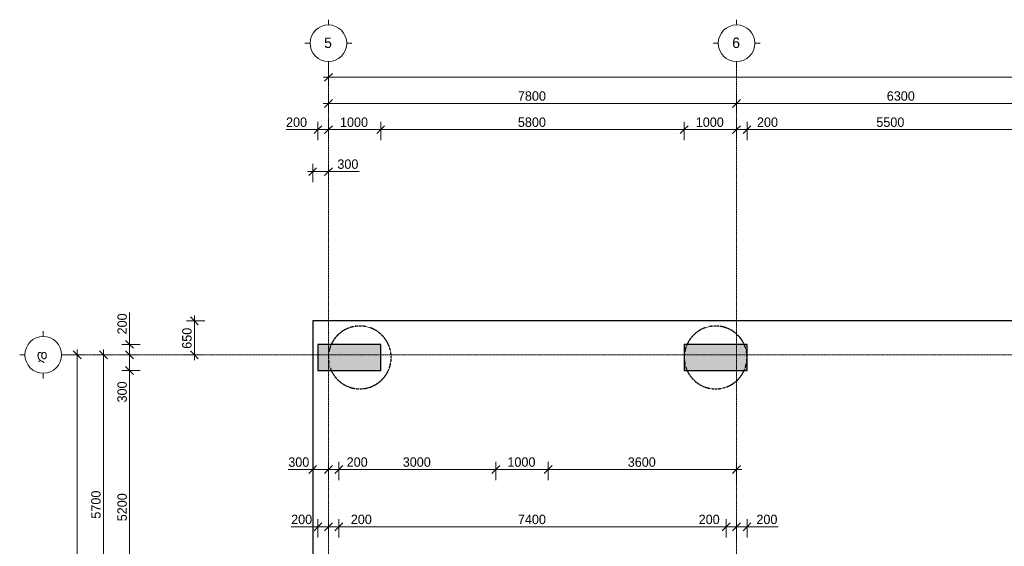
# Model space of a CAD drawing. Header units: millimetres. Extents: x -48420 to 597591, y -12038 to 48020.
# Tile 5 of 13: x -5900 to 12917, y 13743 to 23800. Entities that reach past the tile are written whole.
import ezdxf

# ---------------------------------------------------------------- set-up
doc = ezdxf.new("R2010")
doc.units = ezdxf.units.MM
doc.linetypes.add('StructuralPlan-B01$0$Grid Line', pattern=[22.225, 12.7, -3.175, 3.175, -3.175])
doc.linetypes.add('StructuralPlan-B01$0$Hidden 1_5', pattern=[2.2, 1.5, -0.7])
for name, color, linetype, lineweight in [('S - LINE', 7, 'Continuous', 15), ('StructuralPlan-B01$0$A-010-D_DIM', 7, 'Continuous', 5), ('StructuralPlan-B01$0$A-010-D_DIM-100', 7, 'Continuous', 5), ('StructuralPlan-B01$0$S-160-M_FOUND', 7, 'Continuous', 30), ('StructuralPlan-B01$0$S-280-M_COLUMN', 7, 'Continuous', 30), ('StructuralPlan-B01$0$S-280-M_COLUMN main', 7, 'Continuous', 30), ('StructuralPlan-B01$0$S-280-MH_COLUMN hid lin', 7, 'StructuralPlan-B01$0$Hidden 1_5', 30), ('StructuralPlan-B01$0$Z-030-M_GRID', 7, 'Continuous', 5), ('StructuralPlan-B01$0$Z-033_T_GRIDREF', 7, 'Continuous', 5)]:
    doc.layers.add(name, color=color, linetype=linetype, lineweight=lineweight)
doc.styles.add('StructuralPlan-B01$0$Cubicon', font='Cubicon.ttf', dxfattribs={"height": 200})
doc.styles.add('StructuralPlan-B01$0$Cubicon_1', font='Cubicon.ttf', dxfattribs={"height": 200})
doc.styles.add('StructuralPlan-B01$0$Cubicon_2', font='Cubicon.ttf', dxfattribs={"height": 180})
doc.dimstyles.new('StructuralPlan-B01$0$CUB_DIM_1_8', dxfattribs={"dimscale": 304.8, "dimtxt": 181.601257, "dimasz": 0.492126, "dimexe": 0.492126, "dimexo": 0.0625, "dimgap": 0, "dimtad": 1, "dimdec": 0, "dimzin": 0, "dimdsep": 46, "dimtxsty": 'StructuralPlan-B01$0$Cubicon_2', "dimblk1": 'StructuralPlan-B01$0$_Oblique', "dimblk2": 'StructuralPlan-B01$0$_Oblique', "dimsah": 1, "dimcen": 0.09, "dimdle": 0.328084, "dimazin": 0, "dimtfac": 1, "dimtdec": 4, "dimtix": 1, "dimtmove": 0, "dimatfit": 3, "dimfxl": 0.656168, "dimfxlon": 1, "dimtvp": 1, "dimtolj": 1, "dimtzin": 0, "dimarcsym": 2})
doc.dimstyles.new('StructuralPlan-B01$0$CUB_DIM_1_8_1', dxfattribs={"dimscale": 304.8, "dimtxt": 181.601257, "dimasz": 0.492126, "dimexe": 0.492126, "dimexo": 0.0625, "dimgap": 0, "dimtad": 1, "dimdec": 0, "dimzin": 0, "dimdsep": 46, "dimtxsty": 'StructuralPlan-B01$0$Cubicon_2', "dimblk1": 'StructuralPlan-B01$0$_Oblique', "dimblk2": 'StructuralPlan-B01$0$_Oblique', "dimsah": 1, "dimcen": 0.09, "dimdle": 0.328084, "dimazin": 0, "dimtfac": 1, "dimtdec": 4, "dimtix": 1, "dimtmove": 1, "dimatfit": 3, "dimfxl": 0.656168, "dimfxlon": 1, "dimtvp": 1, "dimtolj": 1, "dimtzin": 0, "dimarcsym": 2})

# ---------------------------------------------------------------- blocks, each defined once
blk = doc.blocks.new('StructuralPlan-B01$0$Grid - 00_CUB_ღერძის თავი-752507-B01')
at = {"layer": 'StructuralPlan-B01$0$Z-033_T_GRIDREF'}
for p, q in [((0, 3.5), (0, 4.5)), ((-3.5, 0), (-4.5, 0)), ((3.5, 0), (4.5, 0)), ((0, -3.5), (0, -4.5))]:
    blk.add_line(p, q, dxfattribs=at)
blk.add_circle((0, 0), 3.5, dxfattribs=at)
blk = doc.blocks.new('StructuralPlan-B01$0$DIMBLOCK28-B01')
at = {"layer": 'StructuralPlan-B01$0$A-010-D_DIM-100', "transparency": 16777216}
for p, q in [((0, 22700), (0, 22900)), ((0, 22700), (75, 22775)), ((40600, 22700), (40600, 22900)), ((40600, 22700), (40675, 22775)), ((-100, 22700), (40700, 22700)), ((0, 22700), (-75, 22625)), ((0, 22700), (0, 22550)), ((40600, 22700), (40525, 22625)), ((40600, 22700), (40600, 22550))]:
    blk.add_line(p, q, dxfattribs=at)
at = {"layer": 'StructuralPlan-B01$0$A-010-D_DIM-100', "color": 0, "transparency": 16777216, "insert": (19951, 22933), "char_height": 180, "width": 838.16, "attachment_point": 1, "line_spacing_factor": 0.931288, "style": 'StructuralPlan-B01$0$Cubicon_2'}
blk.add_mtext('40600', dxfattribs=at)
blk = doc.blocks.new('StructuralPlan-B01$0$_Oblique')
at = {"color": 0, "linetype": 'ByBlock', "lineweight": -2}
blk.add_line((-0.5, -0.5), (0.5, 0.5), dxfattribs=at)
blk = doc.blocks.new('StructuralPlan-B01$0$DIMBLOCK29-B01')
at = {"layer": 'StructuralPlan-B01$0$A-010-D_DIM-100', "transparency": 16777216}
for p, q in [((0, 22200), (0, 22400)), ((7800, 22200), (7800, 22400)), ((0, 22200), (75, 22275)), ((7800, 22200), (7875, 22275)), ((-100, 22200), (7800, 22200)), ((0, 22200), (-75, 22125)), ((0, 22200), (0, 22050)), ((7800, 22200), (7725, 22125)), ((7800, 22200), (7800, 22050))]:
    blk.add_line(p, q, dxfattribs=at)
at = {"layer": 'StructuralPlan-B01$0$A-010-D_DIM-100', "color": 0, "transparency": 16777216, "insert": (3621, 22433), "char_height": 180, "width": 670.53, "attachment_point": 1, "line_spacing_factor": 0.931288, "style": 'StructuralPlan-B01$0$Cubicon_2'}
blk.add_mtext('7800', dxfattribs=at)
blk = doc.blocks.new('StructuralPlan-B01$0$DIMBLOCK30-B01')
at = {"layer": 'StructuralPlan-B01$0$A-010-D_DIM-100', "transparency": 16777216}
for p, q in [((7800, 22200), (7800, 22400)), ((14100, 22200), (14100, 22400)), ((7800, 22200), (7875, 22275)), ((14100, 22200), (14175, 22275)), ((7800, 22200), (7725, 22125)), ((7800, 22200), (14100, 22200)), ((7800, 22200), (7800, 22050)), ((14100, 22200), (14025, 22125)), ((14100, 22200), (14100, 22050))]:
    blk.add_line(p, q, dxfattribs=at)
at = {"layer": 'StructuralPlan-B01$0$A-010-D_DIM-100', "color": 0, "transparency": 16777216, "insert": (10671, 22433), "char_height": 180, "width": 670.53, "attachment_point": 1, "line_spacing_factor": 0.931288, "style": 'StructuralPlan-B01$0$Cubicon_2'}
blk.add_mtext('6300', dxfattribs=at)
blk = doc.blocks.new('StructuralPlan-B01$0$DIMBLOCK35-B01')
at = {"layer": 'StructuralPlan-B01$0$A-010-D_DIM-100', "transparency": 16777216}
for p, q in [((-200, 21700), (-200, 21850)), ((0, 21700), (0, 21900)), ((-810, 21700), (-290, 21700)), ((-300, 21700), (0, 21700)), ((-290, 21700), (-100, 21700)), ((-200, 21700), (-275, 21625)), ((-200, 21700), (-125, 21775)), ((-200, 21700), (-200, 21500)), ((0, 21700), (-75, 21625)), ((0, 21700), (75, 21775)), ((0, 21700), (0, 21550))]:
    blk.add_line(p, q, dxfattribs=at)
at = {"layer": 'StructuralPlan-B01$0$A-010-D_DIM-100', "color": 0, "transparency": 16777216, "insert": (-810, 21933), "char_height": 180, "width": 502.9, "attachment_point": 1, "line_spacing_factor": 0.931288, "style": 'StructuralPlan-B01$0$Cubicon_2'}
blk.add_mtext('200', dxfattribs=at)
blk = doc.blocks.new('StructuralPlan-B01$0$DIMBLOCK36-B01')
at = {"layer": 'StructuralPlan-B01$0$A-010-D_DIM-100', "transparency": 16777216}
for p, q in [((0, 21700), (0, 21900)), ((1000, 21700), (1000, 21850)), ((0, 21700), (-75, 21625)), ((0, 21700), (75, 21775)), ((0, 21700), (1000, 21700)), ((0, 21700), (0, 21550)), ((1000, 21700), (925, 21625)), ((1000, 21700), (1075, 21775)), ((1000, 21700), (1000, 21500))]:
    blk.add_line(p, q, dxfattribs=at)
at = {"layer": 'StructuralPlan-B01$0$A-010-D_DIM-100', "color": 0, "transparency": 16777216, "insert": (221, 21933), "char_height": 180, "width": 670.53, "attachment_point": 1, "line_spacing_factor": 0.931288, "style": 'StructuralPlan-B01$0$Cubicon_2'}
blk.add_mtext('1000', dxfattribs=at)
blk = doc.blocks.new('StructuralPlan-B01$0$DIMBLOCK37-B01')
at = {"layer": 'StructuralPlan-B01$0$A-010-D_DIM-100', "transparency": 16777216}
for p, q in [((1000, 21700), (1000, 21850)), ((6800, 21700), (6800, 21850)), ((1000, 21700), (925, 21625)), ((1000, 21700), (1075, 21775)), ((1000, 21700), (6800, 21700)), ((1000, 21700), (1000, 21500)), ((6800, 21700), (6725, 21625)), ((6800, 21700), (6875, 21775)), ((6800, 21700), (6800, 21500))]:
    blk.add_line(p, q, dxfattribs=at)
at = {"layer": 'StructuralPlan-B01$0$A-010-D_DIM-100', "color": 0, "transparency": 16777216, "insert": (3621, 21933), "char_height": 180, "width": 670.53, "attachment_point": 1, "line_spacing_factor": 0.931288, "style": 'StructuralPlan-B01$0$Cubicon_2'}
blk.add_mtext('5800', dxfattribs=at)
blk = doc.blocks.new('StructuralPlan-B01$0$DIMBLOCK38-B01')
at = {"layer": 'StructuralPlan-B01$0$A-010-D_DIM-100', "transparency": 16777216}
for p, q in [((6800, 21700), (6800, 21850)), ((7800, 21700), (7800, 21900)), ((6800, 21700), (6725, 21625)), ((6800, 21700), (6875, 21775)), ((6800, 21700), (7800, 21700)), ((6800, 21700), (6800, 21500)), ((7800, 21700), (7725, 21625)), ((7800, 21700), (7875, 21775)), ((7800, 21700), (7800, 21550))]:
    blk.add_line(p, q, dxfattribs=at)
at = {"layer": 'StructuralPlan-B01$0$A-010-D_DIM-100', "color": 0, "transparency": 16777216, "insert": (7021, 21933), "char_height": 180, "width": 670.53, "attachment_point": 1, "line_spacing_factor": 0.931288, "style": 'StructuralPlan-B01$0$Cubicon_2'}
blk.add_mtext('1000', dxfattribs=at)
blk = doc.blocks.new('StructuralPlan-B01$0$DIMBLOCK39-B01')
at = {"layer": 'StructuralPlan-B01$0$A-010-D_DIM-100', "transparency": 16777216}
for p, q in [((7800, 21700), (7800, 21900)), ((8000, 21700), (8000, 21850)), ((7800, 21700), (7725, 21625)), ((7800, 21700), (7875, 21775)), ((7800, 21700), (8000, 21700)), ((7800, 21700), (7800, 21550)), ((8090, 21700), (7900, 21700)), ((8000, 21700), (7925, 21625)), ((8000, 21700), (8075, 21775)), ((8000, 21700), (8000, 21500)), ((8610, 21700), (8090, 21700))]:
    blk.add_line(p, q, dxfattribs=at)
at = {"layer": 'StructuralPlan-B01$0$A-010-D_DIM-100', "color": 0, "transparency": 16777216, "insert": (8190, 21933), "char_height": 180, "width": 502.9, "attachment_point": 1, "line_spacing_factor": 0.931288, "style": 'StructuralPlan-B01$0$Cubicon_2'}
blk.add_mtext('200', dxfattribs=at)
blk = doc.blocks.new('StructuralPlan-B01$0$DIMBLOCK40-B01')
at = {"layer": 'StructuralPlan-B01$0$A-010-D_DIM-100', "transparency": 16777216}
for p, q in [((8000, 21700), (8000, 21850)), ((13500, 21700), (13500, 21850)), ((8000, 21700), (7925, 21625)), ((8000, 21700), (8075, 21775)), ((8000, 21700), (13500, 21700)), ((8000, 21700), (8000, 21500)), ((13500, 21700), (13425, 21625)), ((13500, 21700), (13575, 21775)), ((13500, 21700), (13500, 21500))]:
    blk.add_line(p, q, dxfattribs=at)
at = {"layer": 'StructuralPlan-B01$0$A-010-D_DIM-100', "color": 0, "transparency": 16777216, "insert": (10471, 21933), "char_height": 180, "width": 670.53, "attachment_point": 1, "line_spacing_factor": 0.931288, "style": 'StructuralPlan-B01$0$Cubicon_2'}
blk.add_mtext('5500', dxfattribs=at)
blk = doc.blocks.new('StructuralPlan-B01$0$DIMBLOCK55-B01')
at = {"layer": 'StructuralPlan-B01$0$A-010-D_DIM-100', "transparency": 16777216}
for p, q in [((-4800, -100), (-4800, 17500)), ((-4800, 17400), (-5000, 17400)), ((-4800, 17400), (-4875, 17475)), ((-4800, 17400), (-4725, 17325)), ((-4800, 17400), (-4650, 17400)), ((-4800, 0), (-4875, 75)), ((-4800, 0), (-5000, 0)), ((-4800, 0), (-4725, -75)), ((-4800, 0), (-4650, 0))]:
    blk.add_line(p, q, dxfattribs=at)
at = {"layer": 'StructuralPlan-B01$0$A-010-D_DIM-100', "color": 0, "transparency": 16777216, "insert": (-5033, 8351), "char_height": 180, "width": 838.16, "attachment_point": 1, "rotation": 90, "line_spacing_factor": 0.931288, "style": 'StructuralPlan-B01$0$Cubicon_2'}
blk.add_mtext('17400', dxfattribs=at)
blk = doc.blocks.new('StructuralPlan-B01$0$DIMBLOCK58-B01')
at = {"layer": 'StructuralPlan-B01$0$A-010-D_DIM-100', "transparency": 16777216}
for p, q in [((-4300, 11700), (-4300, 17500)), ((-4300, 17400), (-4500, 17400)), ((-4300, 17400), (-4375, 17475)), ((-4300, 17400), (-4225, 17325)), ((-4300, 17400), (-4150, 17400)), ((-4300, 11700), (-4500, 11700)), ((-4300, 11700), (-4375, 11775)), ((-4300, 11700), (-4225, 11625)), ((-4300, 11700), (-4150, 11700))]:
    blk.add_line(p, q, dxfattribs=at)
at = {"layer": 'StructuralPlan-B01$0$A-010-D_DIM-100', "color": 0, "transparency": 16777216, "insert": (-4533, 14271), "char_height": 180, "width": 670.53, "attachment_point": 1, "rotation": 90, "line_spacing_factor": 0.931288, "style": 'StructuralPlan-B01$0$Cubicon_2'}
blk.add_mtext('5700', dxfattribs=at)
blk = doc.blocks.new('StructuralPlan-B01$0$DIMBLOCK67-B01')
at = {"layer": 'StructuralPlan-B01$0$A-010-D_DIM-100', "transparency": 16777216}
for p, q in [((-3800, 17100), (-3875, 17175)), ((-3800, 17100), (-3950, 17100)), ((-3800, 11900), (-3800, 17100)), ((-3800, 17100), (-3725, 17025)), ((-3800, 17100), (-3600, 17100)), ((-3800, 11900), (-3950, 11900)), ((-3800, 11900), (-3875, 11975)), ((-3800, 11900), (-3725, 11825)), ((-3800, 11900), (-3600, 11900))]:
    blk.add_line(p, q, dxfattribs=at)
at = {"layer": 'StructuralPlan-B01$0$A-010-D_DIM-100', "color": 0, "transparency": 16777216, "insert": (-4033, 14221), "char_height": 180, "width": 670.53, "attachment_point": 1, "rotation": 90, "line_spacing_factor": 0.931288, "style": 'StructuralPlan-B01$0$Cubicon_2'}
blk.add_mtext('5200', dxfattribs=at)
blk = doc.blocks.new('StructuralPlan-B01$0$DIMBLOCK68-B01')
at = {"layer": 'StructuralPlan-B01$0$A-010-D_DIM-100', "transparency": 16777216}
for p, q in [((-3800, 17400), (-4000, 17400)), ((-3800, 17400), (-3875, 17475)), ((-3800, 17100), (-3800, 17400)), ((-3800, 17400), (-3725, 17325)), ((-3800, 17400), (-3650, 17400)), ((-3800, 17100), (-3875, 17175)), ((-3800, 17010), (-3800, 17250)), ((-3800, 17100), (-3950, 17100)), ((-3800, 17100), (-3725, 17025)), ((-3800, 17100), (-3600, 17100)), ((-3800, 16490), (-3800, 17010))]:
    blk.add_line(p, q, dxfattribs=at)
at = {"layer": 'StructuralPlan-B01$0$A-010-D_DIM-100', "color": 0, "transparency": 16777216, "insert": (-4033, 16490), "char_height": 180, "width": 502.9, "attachment_point": 1, "rotation": 90, "line_spacing_factor": 0.931288, "style": 'StructuralPlan-B01$0$Cubicon_2'}
blk.add_mtext('300', dxfattribs=at)
blk = doc.blocks.new('StructuralPlan-B01$0$DIMBLOCK69-B01')
at = {"layer": 'StructuralPlan-B01$0$A-010-D_DIM-100', "transparency": 16777216}
for p, q in [((-3800, 18210), (-3800, 17690)), ((-3800, 17400), (-3800, 17700)), ((-3800, 17690), (-3800, 17500)), ((-3800, 17600), (-3950, 17600)), ((-3800, 17600), (-3875, 17675)), ((-3800, 17600), (-3725, 17525)), ((-3800, 17600), (-3600, 17600)), ((-3800, 17400), (-4000, 17400)), ((-3800, 17400), (-3875, 17475)), ((-3800, 17400), (-3725, 17325)), ((-3800, 17400), (-3650, 17400))]:
    blk.add_line(p, q, dxfattribs=at)
at = {"layer": 'StructuralPlan-B01$0$A-010-D_DIM-100', "color": 0, "transparency": 16777216, "insert": (-4033, 17790), "char_height": 180, "width": 502.9, "attachment_point": 1, "rotation": 90, "line_spacing_factor": 0.931288, "style": 'StructuralPlan-B01$0$Cubicon_2'}
blk.add_mtext('200', dxfattribs=at)
blk = doc.blocks.new('StructuralPlan-B01$0$DIMBLOCK117-B01')
at = {"layer": 'StructuralPlan-B01$0$A-010-D_DIM-100', "transparency": 16777216}
for p, q in [((-300, 15209), (-300, 15359)), ((-300, 15209), (-225, 15284)), ((0, 15209), (0, 15359)), ((0, 15209), (75, 15284)), ((-767, 15209), (-248, 15209)), ((-400, 15209), (0, 15209)), ((-300, 15209), (-375, 15134)), ((-300, 15209), (-300, 15033)), ((-248, 15209), (-150, 15209)), ((0, 15209), (-75, 15134)), ((0, 15209), (0, 15033))]:
    blk.add_line(p, q, dxfattribs=at)
at = {"layer": 'StructuralPlan-B01$0$A-010-D_DIM-100', "color": 0, "transparency": 16777216, "insert": (-767, 15442), "char_height": 180, "width": 502.9, "attachment_point": 1, "line_spacing_factor": 0.931288, "style": 'StructuralPlan-B01$0$Cubicon_2'}
blk.add_mtext('300', dxfattribs=at)
blk = doc.blocks.new('StructuralPlan-B01$0$DIMBLOCK118-B01')
at = {"layer": 'StructuralPlan-B01$0$A-010-D_DIM-100', "transparency": 16777216}
for p, q in [((0, 15209), (0, 15359)), ((0, 15209), (75, 15284)), ((200, 15209), (200, 15359)), ((200, 15209), (275, 15284)), ((0, 15209), (-75, 15134)), ((0, 15209), (200, 15209)), ((0, 15209), (0, 15033)), ((249, 15209), (100, 15209)), ((200, 15209), (125, 15134)), ((200, 15209), (200, 15009)), ((768, 15209), (249, 15209))]:
    blk.add_line(p, q, dxfattribs=at)
at = {"layer": 'StructuralPlan-B01$0$A-010-D_DIM-100', "color": 0, "transparency": 16777216, "insert": (349, 15442), "char_height": 180, "width": 502.9, "attachment_point": 1, "line_spacing_factor": 0.931288, "style": 'StructuralPlan-B01$0$Cubicon_2'}
blk.add_mtext('200', dxfattribs=at)
blk = doc.blocks.new('StructuralPlan-B01$0$DIMBLOCK119-B01')
at = {"layer": 'StructuralPlan-B01$0$A-010-D_DIM-100', "transparency": 16777216}
for p, q in [((200, 15209), (200, 15359)), ((200, 15209), (275, 15284)), ((3200, 15209), (3200, 15359)), ((3200, 15209), (3275, 15284)), ((200, 15209), (125, 15134)), ((200, 15209), (3200, 15209)), ((200, 15209), (200, 15009)), ((3200, 15209), (3125, 15134)), ((3200, 15209), (3200, 15009))]:
    blk.add_line(p, q, dxfattribs=at)
at = {"layer": 'StructuralPlan-B01$0$A-010-D_DIM-100', "color": 0, "transparency": 16777216, "insert": (1421, 15442), "char_height": 180, "width": 670.53, "attachment_point": 1, "line_spacing_factor": 0.931288, "style": 'StructuralPlan-B01$0$Cubicon_2'}
blk.add_mtext('3000', dxfattribs=at)
blk = doc.blocks.new('StructuralPlan-B01$0$DIMBLOCK120-B01')
at = {"layer": 'StructuralPlan-B01$0$A-010-D_DIM-100', "transparency": 16777216}
for p, q in [((3200, 15209), (3200, 15359)), ((3200, 15209), (3275, 15284)), ((4200, 15209), (4200, 15359)), ((4200, 15209), (4275, 15284)), ((3200, 15209), (3125, 15134)), ((3200, 15209), (4200, 15209)), ((3200, 15209), (3200, 15009)), ((4200, 15209), (4125, 15134)), ((4200, 15209), (4200, 15009))]:
    blk.add_line(p, q, dxfattribs=at)
at = {"layer": 'StructuralPlan-B01$0$A-010-D_DIM-100', "color": 0, "transparency": 16777216, "insert": (3421, 15442), "char_height": 180, "width": 670.53, "attachment_point": 1, "line_spacing_factor": 0.931288, "style": 'StructuralPlan-B01$0$Cubicon_2'}
blk.add_mtext('1000', dxfattribs=at)
blk = doc.blocks.new('StructuralPlan-B01$0$DIMBLOCK121-B01')
at = {"layer": 'StructuralPlan-B01$0$A-010-D_DIM-100', "transparency": 16777216}
for p, q in [((4200, 15209), (4200, 15359)), ((4200, 15209), (4275, 15284)), ((7800, 15209), (7800, 15359)), ((7800, 15209), (7875, 15284)), ((4200, 15209), (4125, 15134)), ((4200, 15209), (7900, 15209)), ((4200, 15209), (4200, 15009)), ((7800, 15209), (7725, 15134)), ((7800, 15209), (7800, 14940))]:
    blk.add_line(p, q, dxfattribs=at)
at = {"layer": 'StructuralPlan-B01$0$A-010-D_DIM-100', "color": 0, "transparency": 16777216, "insert": (5721, 15442), "char_height": 180, "width": 670.53, "attachment_point": 1, "line_spacing_factor": 0.931288, "style": 'StructuralPlan-B01$0$Cubicon_2'}
blk.add_mtext('3600', dxfattribs=at)
blk = doc.blocks.new('StructuralPlan-B01$0$DIMBLOCK134-B01')
at = {"layer": 'StructuralPlan-B01$0$A-010-D_DIM-100', "transparency": 16777216}
for p, q in [((-400, 20899), (100, 20899)), ((-300, 20899), (-375, 20824)), ((-300, 20899), (-300, 21049)), ((-300, 20899), (-225, 20974)), ((-300, 20899), (-300, 20699)), ((71, 20899), (-150, 20899)), ((0, 20899), (-75, 20824)), ((0, 20899), (0, 21049)), ((0, 20899), (75, 20974)), ((0, 20899), (0, 20723)), ((590, 20899), (71, 20899))]:
    blk.add_line(p, q, dxfattribs=at)
at = {"layer": 'StructuralPlan-B01$0$A-010-D_DIM-100', "color": 0, "transparency": 16777216, "insert": (171, 21132), "char_height": 180, "width": 502.9, "attachment_point": 1, "line_spacing_factor": 0.931288, "style": 'StructuralPlan-B01$0$Cubicon_2'}
blk.add_mtext('300', dxfattribs=at)
blk = doc.blocks.new('StructuralPlan-B01$0$DIMBLOCK135-B01')
at = {"layer": 'StructuralPlan-B01$0$A-010-D_DIM-100', "transparency": 16777216}
for p, q in [((-2562, 18050), (-2637, 18125)), ((-2562, 17300), (-2562, 18150)), ((-2562, 18050), (-2712, 18050)), ((-2562, 18050), (-2487, 17975)), ((-2562, 18050), (-2362, 18050)), ((-2562, 17400), (-2762, 17400)), ((-2562, 17400), (-2637, 17475)), ((-2562, 17400), (-2487, 17325)), ((-2562, 17400), (-2412, 17400))]:
    blk.add_line(p, q, dxfattribs=at)
at = {"layer": 'StructuralPlan-B01$0$A-010-D_DIM-100', "color": 0, "transparency": 16777216, "insert": (-2795, 17515), "char_height": 180, "width": 502.9, "attachment_point": 1, "rotation": 90, "line_spacing_factor": 0.931288, "style": 'StructuralPlan-B01$0$Cubicon_2'}
blk.add_mtext('650', dxfattribs=at)
blk = doc.blocks.new('StructuralPlan-B01$0$DIMBLOCK159-B01')
at = {"layer": 'StructuralPlan-B01$0$A-010-D_DIM-100', "transparency": 16777216}
for p, q in [((-712, 14114), (-193, 14114)), ((-300, 14114), (0, 14114)), ((-200, 14114), (-275, 14039)), ((-200, 14114), (-200, 14264)), ((-200, 14114), (-125, 14189)), ((-200, 14114), (-200, 13914)), ((-193, 14114), (-100, 14114)), ((0, 14114), (-75, 14039)), ((0, 14114), (0, 14264)), ((0, 14114), (75, 14189)), ((0, 14114), (0, 13938))]:
    blk.add_line(p, q, dxfattribs=at)
at = {"layer": 'StructuralPlan-B01$0$A-010-D_DIM-100', "color": 0, "transparency": 16777216, "insert": (-712, 14347), "char_height": 180, "width": 502.9, "attachment_point": 1, "line_spacing_factor": 0.931288, "style": 'StructuralPlan-B01$0$Cubicon_2'}
blk.add_mtext('200', dxfattribs=at)
blk = doc.blocks.new('StructuralPlan-B01$0$DIMBLOCK160-B01')
at = {"layer": 'StructuralPlan-B01$0$A-010-D_DIM-100', "transparency": 16777216}
for p, q in [((0, 14114), (-75, 14039)), ((0, 14114), (0, 14264)), ((0, 14114), (75, 14189)), ((0, 14114), (200, 14114)), ((0, 14114), (0, 13938)), ((328, 14114), (100, 14114)), ((200, 14114), (125, 14039)), ((200, 14114), (200, 14264)), ((200, 14114), (275, 14189)), ((200, 14114), (200, 13914)), ((847, 14114), (328, 14114))]:
    blk.add_line(p, q, dxfattribs=at)
at = {"layer": 'StructuralPlan-B01$0$A-010-D_DIM-100', "color": 0, "transparency": 16777216, "insert": (428, 14347), "char_height": 180, "width": 502.9, "attachment_point": 1, "line_spacing_factor": 0.931288, "style": 'StructuralPlan-B01$0$Cubicon_2'}
blk.add_mtext('200', dxfattribs=at)
blk = doc.blocks.new('StructuralPlan-B01$0$DIMBLOCK161-B01')
at = {"layer": 'StructuralPlan-B01$0$A-010-D_DIM-100', "transparency": 16777216}
for p, q in [((200, 14114), (125, 14039)), ((200, 14114), (200, 14264)), ((200, 14114), (275, 14189)), ((200, 14114), (7600, 14114)), ((200, 14114), (200, 13914)), ((7600, 14114), (7525, 14039)), ((7600, 14114), (7600, 14264)), ((7600, 14114), (7675, 14189)), ((7600, 14114), (7600, 13914))]:
    blk.add_line(p, q, dxfattribs=at)
at = {"layer": 'StructuralPlan-B01$0$A-010-D_DIM-100', "color": 0, "transparency": 16777216, "insert": (3621, 14347), "char_height": 180, "width": 670.53, "attachment_point": 1, "line_spacing_factor": 0.931288, "style": 'StructuralPlan-B01$0$Cubicon_2'}
blk.add_mtext('7400', dxfattribs=at)
blk = doc.blocks.new('StructuralPlan-B01$0$DIMBLOCK162-B01')
at = {"layer": 'StructuralPlan-B01$0$A-010-D_DIM-100', "transparency": 16777216}
for p, q in [((7076, 14114), (7595, 14114)), ((7600, 14114), (7525, 14039)), ((7595, 14114), (7700, 14114)), ((7600, 14114), (7600, 14264)), ((7600, 14114), (7675, 14189)), ((7600, 14114), (7800, 14114)), ((7600, 14114), (7600, 13914)), ((7800, 14114), (7725, 14039)), ((7800, 14114), (7800, 14264)), ((7800, 14114), (7875, 14189)), ((7800, 14114), (7800, 13845))]:
    blk.add_line(p, q, dxfattribs=at)
at = {"layer": 'StructuralPlan-B01$0$A-010-D_DIM-100', "color": 0, "transparency": 16777216, "insert": (7076, 14347), "char_height": 180, "width": 502.9, "attachment_point": 1, "line_spacing_factor": 0.931288, "style": 'StructuralPlan-B01$0$Cubicon_2'}
blk.add_mtext('200', dxfattribs=at)
blk = doc.blocks.new('StructuralPlan-B01$0$DIMBLOCK163-B01')
at = {"layer": 'StructuralPlan-B01$0$A-010-D_DIM-100', "transparency": 16777216}
for p, q in [((7800, 14114), (7725, 14039)), ((7800, 14114), (7800, 14264)), ((7800, 14114), (7875, 14189)), ((7800, 14114), (8100, 14114)), ((7800, 14114), (7800, 13845)), ((8079, 14114), (7900, 14114)), ((8000, 14114), (7925, 14039)), ((8000, 14114), (8000, 14264)), ((8000, 14114), (8075, 14189)), ((8000, 14114), (8000, 13914)), ((8598, 14114), (8079, 14114))]:
    blk.add_line(p, q, dxfattribs=at)
at = {"layer": 'StructuralPlan-B01$0$A-010-D_DIM-100', "color": 0, "transparency": 16777216, "insert": (8179, 14347), "char_height": 180, "width": 502.9, "attachment_point": 1, "line_spacing_factor": 0.931288, "style": 'StructuralPlan-B01$0$Cubicon_2'}
blk.add_mtext('200', dxfattribs=at)
blk = doc.blocks.new('StructuralPlan-B01')
at = {"layer": 'StructuralPlan-B01$0$S-280-M_COLUMN main', "true_color": 0xa4a4a4, "transparency": 33554684}
for points in [[(1000, 17100), (1000, 17600), (-200, 17600), (-200, 17100)], [(8000, 17100), (8000, 17600), (6800, 17600), (6800, 17100)]]:
    blk.add_hatch(color=253, dxfattribs=at).paths.add_polyline_path(points)
at = {"layer": 'StructuralPlan-B01$0$S-160-M_FOUND', "transparency": 33554684}
for p, q in [((-300, 18050), (-300, -700)), ((41400, 18050), (-300, 18050))]:
    blk.add_line(p, q, dxfattribs=at)
at = {"layer": 'StructuralPlan-B01$0$S-280-M_COLUMN', "transparency": 33554684}
for p, q in [((1000, 17600), (-200, 17600)), ((-200, 17600), (-200, 17100)), ((1000, 17100), (1000, 17600)), ((8000, 17600), (6800, 17600)), ((6800, 17600), (6800, 17100)), ((8000, 17100), (8000, 17600)), ((-200, 17100), (1000, 17100)), ((6800, 17100), (8000, 17100))]:
    blk.add_line(p, q, dxfattribs=at)
at = {"layer": 'StructuralPlan-B01$0$S-280-MH_COLUMN hid lin', "transparency": 33554684}
for centre, start, end in [((600, 17350), 90, 270), ((600, 17350), 270, 90), ((7400, 17350), 90, 179.93354), ((7400, 17350), 0.06646, 90), ((7400, 17350), 180.06646, 270), ((7400, 17350), 270, 359.93354)]:
    blk.add_arc(centre, 600, start, end, dxfattribs=at)
at = {"layer": 'StructuralPlan-B01$0$Z-030-M_GRID', "linetype": 'StructuralPlan-B01$0$Grid Line', "transparency": 33554684}
for p, q in [((0, 22900), (0, -5500)), ((7800, 22900), (7800, -5500)), ((45600, 17400), (-5000, 17400))]:
    blk.add_line(p, q, dxfattribs=at)
at = {"layer": 'StructuralPlan-B01$0$Z-033_T_GRIDREF', "transparency": 33554684, "xscale": 99.99999999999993, "yscale": 99.99999999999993, "zscale": 99.99999999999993}
for p, rotation in [((0, 23350), 180), ((7800, 23350), 180), ((-5450, 17400), 89.99999999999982)]:
    blk.add_blockref('StructuralPlan-B01$0$Grid - 00_CUB_ღერძის თავი-752507-B01', p, dxfattribs=dict(at, rotation=rotation))
at = {"layer": 'StructuralPlan-B01$0$Z-033_T_GRIDREF', "transparency": 33554684, "char_height": 200, "attachment_point": 1}
for s, insert, width, style in [('\\fCubicon|b0|i0|c204|p2|;5', (-82.4, 23459.8), 192.405, 'StructuralPlan-B01$0$Cubicon_1'), ('\\fCubicon|b0|i0|c204|p2|;6', (7717.6, 23459.8), 192.405, 'StructuralPlan-B01$0$Cubicon_1'), ('\\fCubicon|b0|i0|c254|p2|;დ', (-5573.4, 17507.1), 296.624, 'StructuralPlan-B01$0$Cubicon')]:
    blk.add_mtext(s, dxfattribs=dict(at, insert=insert, width=width, style=style))
at = {"layer": 'StructuralPlan-B01$0$A-010-D_DIM', "transparency": 33554684}
for base, p1, p2, override, picture, middle in [((40600, 22700), (0, 22900), (40600, 22900), {"dimpost": '<>', "dimfxl": 40599.999976}, 'StructuralPlan-B01$0$DIMBLOCK28-B01', (20300, 22791.8)), ((7800, 22200), (0, 22400), (7800, 22400), {"dimpost": '<>', "dimfxl": 7800.000012}, 'StructuralPlan-B01$0$DIMBLOCK29-B01', (3900, 22291.8)), ((14100, 22200), (7800, 22400), (14100, 22400), {"dimpost": '<>', "dimfxl": 6299.999976}, 'StructuralPlan-B01$0$DIMBLOCK30-B01', (10950, 22291.9)), ((1000, 21700), (0, 21900), (1000, 21500), {"dimpost": '<>', "dimfxl": 1077.032961}, 'StructuralPlan-B01$0$DIMBLOCK36-B01', (500, 21791.8)), ((6800, 21700), (1000, 21500), (6800, 21500), {"dimpost": '<>', "dimfxl": 5800.000012}, 'StructuralPlan-B01$0$DIMBLOCK37-B01', (3900, 21791.8)), ((7800, 21700), (6800, 21500), (7800, 21900), {"dimpost": '<>', "dimfxl": 1077.032961}, 'StructuralPlan-B01$0$DIMBLOCK38-B01', (7300, 21791.8)), ((13500, 21700), (8000, 21500), (13500, 21500), {"dimpost": '<>', "dimfxl": 5499.999976}, 'StructuralPlan-B01$0$DIMBLOCK40-B01', (10750, 21791.8)), ((3200, 15209.3), (200, 15009.3), (3200, 15009.3), {"dimpost": '<>', "dimfxl": 2999.996457}, 'StructuralPlan-B01$0$DIMBLOCK119-B01', (1700, 15301.2)), ((4200, 15209.3), (3200, 15009.3), (4200, 15009.3), {"dimpost": '<>', "dimfxl": 1000}, 'StructuralPlan-B01$0$DIMBLOCK120-B01', (3700, 15301.2)), ((7800, 15209.3), (4200, 15009.3), (7800, 14940.5), {"dimpost": '<>', "dimfxl": 3600.662423}, 'StructuralPlan-B01$0$DIMBLOCK121-B01', (6000, 15301.2)), ((7600, 14114), (200, 13914), (7600, 13914), {"dimpost": '<>', "dimfxl": 7400.000012}, 'StructuralPlan-B01$0$DIMBLOCK161-B01', (3900, 14205.8))]:
    dim = blk.add_linear_dim(base=base, p1=p1, p2=p2, dimstyle='StructuralPlan-B01$0$CUB_DIM_1_8', override=override, dxfattribs=at)
    dim.commit()
    dim.dimension.update_dxf_attribs({"geometry": picture, "text_midpoint": middle})
for base, p1, p2, override, picture, middle in [((0, 21700), (-200, 21500), (0, 21900), {"dimpost": '<>', "dimfxl": 447.213595}, 'StructuralPlan-B01$0$DIMBLOCK35-B01', (-558.1, 21813.1)), ((8000, 21700), (7800, 21900), (8000, 21500), {"dimpost": '<>', "dimfxl": 447.213595}, 'StructuralPlan-B01$0$DIMBLOCK39-B01', (8441.9, 21813.1)), ((0, 20899), (-300, 20699), (0, 20723.2), {"dimpost": '<>', "dimfxl": 300.970229}, 'StructuralPlan-B01$0$DIMBLOCK134-B01', (422.1, 21012.1)), ((0, 15209.3), (-300, 15033.5), (0, 15033.5), {"dimpost": '<>', "dimfxl": 300}, 'StructuralPlan-B01$0$DIMBLOCK117-B01', (-515.6, 15322.4)), ((200, 15209.3), (0, 15033.5), (200, 15009.3), {"dimpost": '<>', "dimfxl": 201.452423}, 'StructuralPlan-B01$0$DIMBLOCK118-B01', (600.7, 15322.4)), ((0, 14114), (-200, 13914), (0, 13938.1), {"dimpost": '<>', "dimfxl": 201.452423}, 'StructuralPlan-B01$0$DIMBLOCK159-B01', (-460.2, 14227.1)), ((200, 14114), (0, 13938.1), (200, 13914), {"dimpost": '<>', "dimfxl": 201.452423}, 'StructuralPlan-B01$0$DIMBLOCK160-B01', (679.6, 14227.1)), ((7800, 14114), (7600, 13914), (7800, 13845.1), {"dimpost": '<>', "dimfxl": 211.528466}, 'StructuralPlan-B01$0$DIMBLOCK162-B01', (7327.5, 14227.1)), ((8000, 14114), (7800, 13845.1), (8000, 13914), {"dimpost": '<>', "dimfxl": 211.528466}, 'StructuralPlan-B01$0$DIMBLOCK163-B01', (8430.5, 14227.1))]:
    dim = blk.add_linear_dim(base=base, p1=p1, p2=p2, dimstyle='StructuralPlan-B01$0$CUB_DIM_1_8_1', override=override, dxfattribs=at)
    dim.commit()
    dim.dimension.update_dxf_attribs({"geometry": picture, "text_midpoint": middle, "dimtype": 128})
for base, p1, p2, override, picture, middle in [((-3800, 17600), (-4000, 17400), (-3600, 17600), {"dimpost": '<>', "dimfxl": 447.213595}, 'StructuralPlan-B01$0$DIMBLOCK69-B01', (-3913.1, 18041.9)), ((-3800, 17400), (-3600, 17100), (-4000, 17400), {"dimpost": '<>', "dimfxl": 500}, 'StructuralPlan-B01$0$DIMBLOCK68-B01', (-3913.1, 16741.9))]:
    dim = blk.add_linear_dim(base=base, p1=p1, p2=p2, angle=90, dimstyle='StructuralPlan-B01$0$CUB_DIM_1_8_1', override=override, dxfattribs=at)
    dim.commit()
    dim.dimension.update_dxf_attribs({"geometry": picture, "text_midpoint": middle, "dimtype": 128, "text_rotation": 90})
for base, p1, p2, override, picture, middle in [((-2561.8, 18050), (-2761.8, 17400), (-2361.8, 18050), {"dimpost": '<>', "dimfxl": 763.216876}, 'StructuralPlan-B01$0$DIMBLOCK135-B01', (-2653.7, 17725)), ((-4800, 17400), (-5000, 0), (-5000, 17400), {"dimpost": '<>', "dimfxl": 17399.999996}, 'StructuralPlan-B01$0$DIMBLOCK55-B01', (-4891.8, 8700)), ((-4300, 17400), (-4500, 11700), (-4500, 17400), {"dimpost": '<>', "dimfxl": 5699.999917}, 'StructuralPlan-B01$0$DIMBLOCK58-B01', (-4391.8, 14550)), ((-3800, 17100), (-3600, 11900), (-3600, 17100), {"dimpost": '<>', "dimfxl": 5199.999917}, 'StructuralPlan-B01$0$DIMBLOCK67-B01', (-3891.8, 14500))]:
    dim = blk.add_linear_dim(base=base, p1=p1, p2=p2, angle=90, dimstyle='StructuralPlan-B01$0$CUB_DIM_1_8', override=override, dxfattribs=at)
    dim.commit()
    dim.dimension.update_dxf_attribs({"geometry": picture, "text_midpoint": middle})

msp = doc.modelspace()

# ---------------------------------------------------------------- block references
at = {"layer": 'S - LINE'}
msp.add_blockref('StructuralPlan-B01', (0, 0), dxfattribs=at)

doc.saveas('drawing.dxf')
